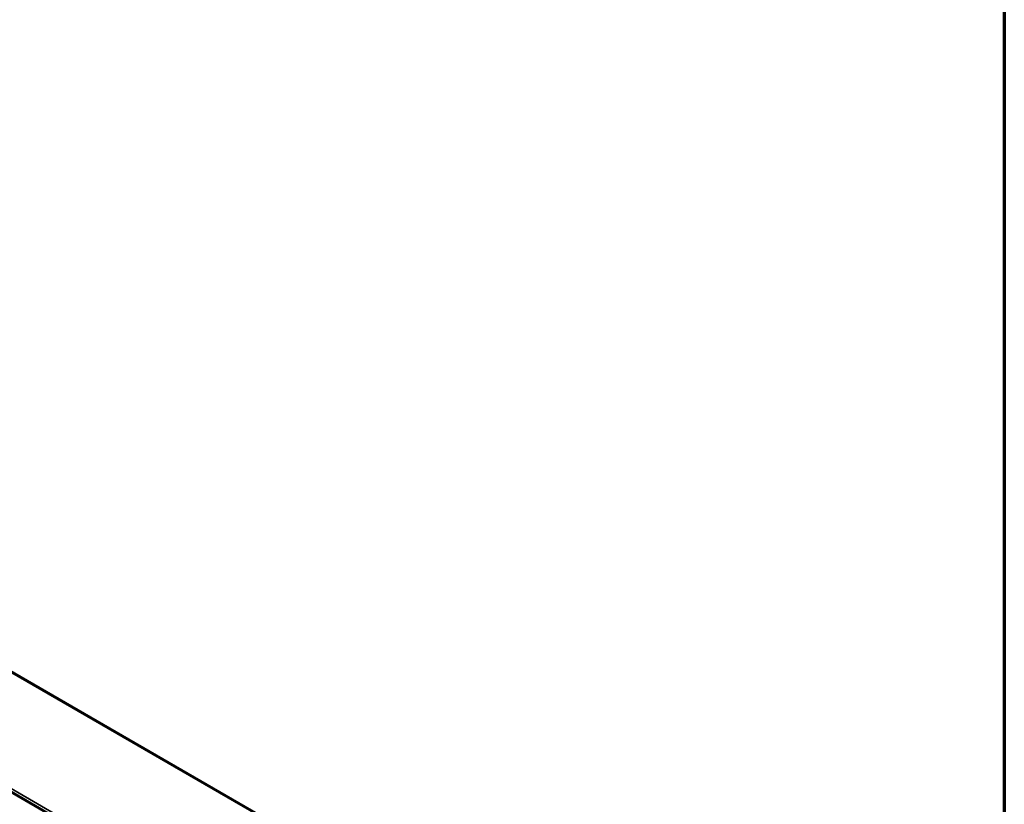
# Paper-space layout 'Sheet_1' of a CAD drawing. Header units: millimetres. Extents: x 0.8 to 58.3, y 0.8 to 58.3.
# Tile 127 of 128: x 52.3 to 58.3, y 45.7 to 50.5. Entities that reach past the tile are written whole.
import ezdxf

# ---------------------------------------------------------------- set-up
doc = ezdxf.new("R2010")
doc.units = ezdxf.units.MM
for name, color, linetype, lineweight in [('Border (ISO)', 7, 'Continuous', 70), ('Visible (ISO)', 7, 'Continuous', 50), ('Visible Narrow (ISO)', 7, 'Continuous', 35)]:
    doc.layers.add(name, color=color, linetype=linetype, lineweight=lineweight)

# ---------------------------------------------------------------- blocks, each defined once
blk = doc.blocks.new('Borders Chauvet')
at = {"layer": 'Border (ISO)'}
blk.add_line((58.2677, 58.2677), (58.2677, 0.7874), dxfattribs=at)

psp = doc.layouts.new('Sheet_1')

# ---------------------------------------------------------------- linework, layer by layer
at = {"layer": 'Visible (ISO)'}
for p, q in [((45.06133, 50.67212), (56.02984, 44.33945)), ((56.03878, 43.60541), (45.07027, 49.93808))]:
    psp.add_line(p, q, dxfattribs=at)
at = {"layer": 'Visible Narrow (ISO)'}
for p, q in [((45.06378, 50.66685), (56.03229, 44.33418)), ((45.07241, 49.95776), (56.04092, 43.62509)), ((56.04122, 43.60013), (45.07272, 49.9328))]:
    psp.add_line(p, q, dxfattribs=at)

# ---------------------------------------------------------------- block references
psp.add_blockref('Borders Chauvet', (0, 0))

doc.saveas('drawing.dxf')
